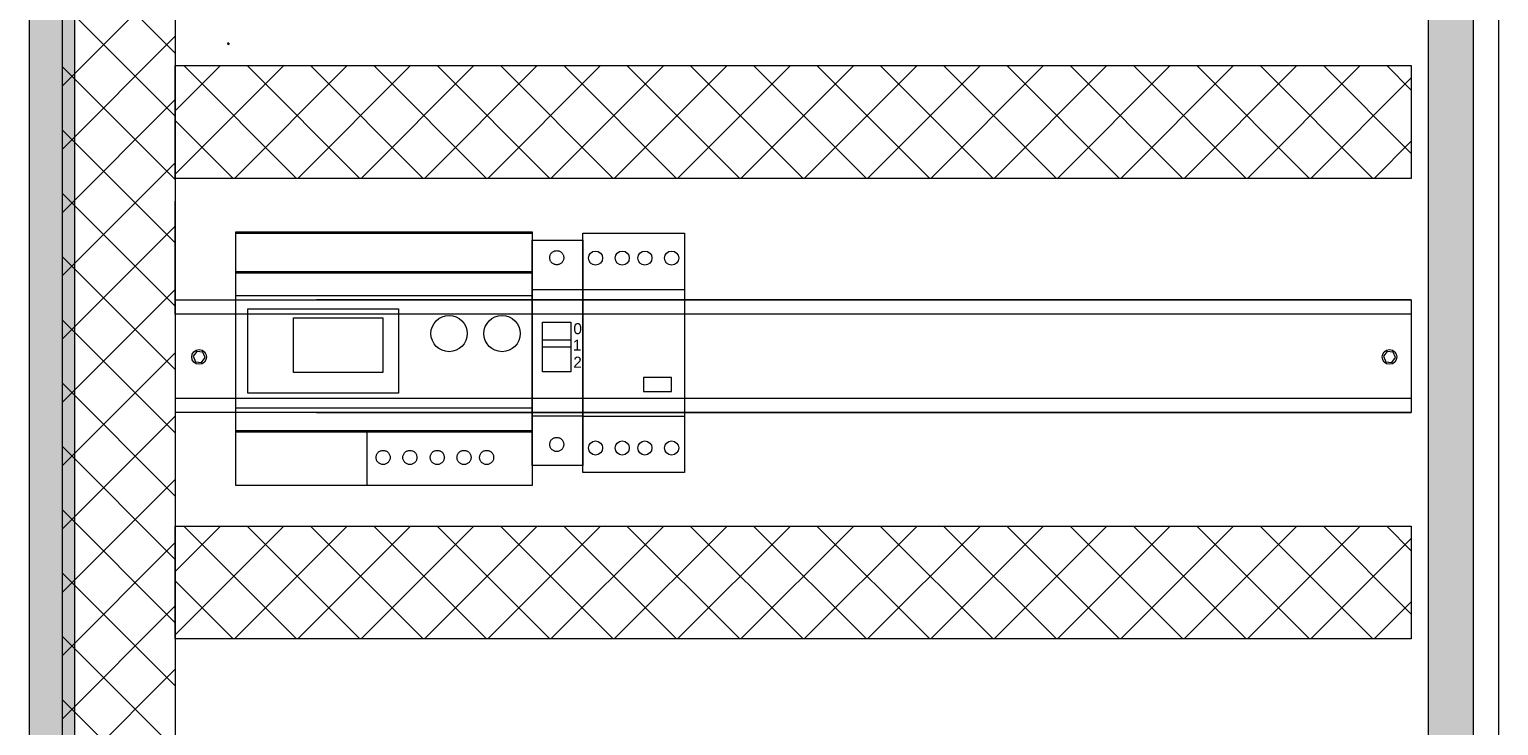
# Model space of a CAD drawing. Header units: metres. Extents: x 7168 to 12828, y 1523 to 3619.
# Tile 130 of 133: x 12184 to 12236, y 2256 to 2280. Entities that reach past the tile are written whole.
import ezdxf

# ---------------------------------------------------------------- set-up
doc = ezdxf.new("R2010")
doc.units = ezdxf.units.M
doc.linetypes.add('ACAD_ISO02W100', pattern=[15, 12, -3])
doc.layers.add('000WYPOSAŻENIE', color=1, linetype='Continuous', lineweight=25)
doc.layers.add('w0', color=7, linetype='Continuous', lineweight=20)
for name, color, linetype in [('Aparatura', 255, 'Continuous'), ('FRAME 200', 8, 'Continuous'), ('WYMIARY', 2, 'Continuous')]:
    doc.layers.add(name, color=color, linetype=linetype)
doc.styles.get("Standard").update_dxf_attribs({"font": 'arial.ttf'})

msp = doc.modelspace()

# ---------------------------------------------------------------- linework, layer by layer
at = {"color": 7, "linetype": 'Continuous', "lineweight": 0}
msp.add_line((12190.706, 2279.854, -8835.867), (12190.657, 2279.854, -8835.867), dxfattribs=at)
at = {"color": 7, "lineweight": 0}
for p, q in [((12203.255, 2273.115, -8835.867), (12206.855, 2273.115, -8835.867)), ((12203.255, 2264.615, -8835.867), (12203.255, 2273.115, -8835.867)), ((12203.255, 2273.115, -8835.867), (12206.855, 2273.115, -8835.867)), ((12203.255, 2264.615, -8835.867), (12203.255, 2273.115, -8835.867)), ((12206.855, 2273.115, -8835.867), (12206.855, 2264.615, -8835.867)), ((12206.855, 2273.115, -8835.867), (12206.855, 2264.615, -8835.867)), ((12203.255, 2271.115, -8835.867), (12206.855, 2271.115, -8835.867)), ((12203.255, 2271.115, -8835.867), (12206.855, 2271.115, -8835.867)), ((12206.404, 2267.99, -8835.867), (12205.404, 2267.99, -8835.867)), ((12205.404, 2267.99, -8835.867), (12205.404, 2267.49, -8835.867)), ((12206.404, 2267.99, -8835.867), (12205.404, 2267.99, -8835.867)), ((12205.404, 2267.99, -8835.867), (12205.404, 2267.49, -8835.867)), ((12206.404, 2267.49, -8835.867), (12206.404, 2267.99, -8835.867)), ((12206.404, 2267.49, -8835.867), (12206.404, 2267.99, -8835.867)), ((12205.404, 2267.49, -8835.867), (12206.404, 2267.49, -8835.867)), ((12205.404, 2267.49, -8835.867), (12206.404, 2267.49, -8835.867)), ((12203.255, 2266.615, -8835.867), (12206.855, 2266.615, -8835.867)), ((12203.255, 2266.615, -8835.867), (12206.855, 2266.615, -8835.867)), ((12206.855, 2264.615, -8835.867), (12203.255, 2264.615, -8835.867)), ((12206.855, 2264.615, -8835.867), (12203.255, 2264.615, -8835.867))]:
    msp.add_line(p, q, dxfattribs=at)
for centre in [(12203.705, 2272.227, -8835.867), (12203.705, 2272.227, -8835.867), (12204.654, 2272.227, -8835.867), (12204.654, 2272.227, -8835.867), (12205.455, 2272.227, -8835.867), (12205.455, 2272.227, -8835.867), (12206.404, 2272.227, -8835.867), (12206.404, 2272.227, -8835.867), (12203.705, 2265.49, -8835.867), (12203.705, 2265.49, -8835.867), (12204.654, 2265.49, -8835.867), (12204.654, 2265.49, -8835.867), (12205.455, 2265.49, -8835.867), (12205.455, 2265.49, -8835.867), (12206.404, 2265.49, -8835.867), (12206.404, 2265.49, -8835.867)]:
    msp.add_circle(centre, 0.25, dxfattribs=at)
at = {"color": 7, "linetype": 'Continuous', "lineweight": 0}
for centre, radius, start, end in [((12190.707, 2279.854, -8835.867), 0.05, 180, 269), ((12191.422, 2279.829, -8835.867), 0.717, 178.0009, 181.9991)]:
    msp.add_arc(centre, radius, start, end, dxfattribs=at)
at = {"color": 7, "lineweight": 0}
for points in [[(12183.629, 2222.563, -8835.867), (12183.629, 2303.563, -8835.867), (12185.229, 2222.563, -8835.867)], [(12185.229, 2222.563, -8835.867), (12183.629, 2303.563, -8835.867), (12185.229, 2303.563, -8835.867)], [(12233.229, 2222.563, -8835.867), (12233.229, 2303.563, -8835.867), (12234.829, 2222.563, -8835.867)], [(12234.829, 2222.563, -8835.867), (12233.229, 2303.563, -8835.867), (12234.829, 2303.563, -8835.867)]]:
    msp.add_solid(points, dxfattribs=at)
at = {"layer": '000WYPOSAŻENIE', "color": 7, "lineweight": 0}
for p, q in [((12190.955, 2264.154, -8835.867), (12190.955, 2273.154, -8835.867)), ((12190.955, 2273.154, -8835.867), (12201.455, 2273.154, -8835.867)), ((12201.455, 2273.154, -8835.867), (12201.455, 2264.154, -8835.867)), ((12190.955, 2273.104, -8835.867), (12201.455, 2273.104, -8835.867)), ((12190.955, 2271.754, -8835.867), (12201.455, 2271.754, -8835.867)), ((12190.955, 2271.704, -8835.867), (12201.455, 2271.704, -8835.867)), ((12190.955, 2270.904, -8835.867), (12201.455, 2270.904, -8835.867)), ((12191.377, 2270.431, -8835.867), (12196.721, 2270.431, -8835.867)), ((12191.377, 2267.438, -8835.867), (12191.377, 2270.431, -8835.867)), ((12192.992, 2270.108, -8835.867), (12196.163, 2270.108, -8835.867)), ((12192.992, 2268.171, -8835.867), (12192.992, 2270.108, -8835.867)), ((12196.163, 2270.108, -8835.867), (12196.163, 2268.171, -8835.867)), ((12196.721, 2270.431, -8835.867), (12196.721, 2267.438, -8835.867)), ((12196.163, 2268.171, -8835.867), (12192.992, 2268.171, -8835.867)), ((12196.721, 2267.438, -8835.867), (12191.377, 2267.438, -8835.867)), ((12201.455, 2266.904, -8835.867), (12190.955, 2266.904, -8835.867)), ((12201.455, 2266.104, -8835.867), (12190.955, 2266.104, -8835.867)), ((12190.955, 2266.104, -8835.867), (12195.591, 2266.104, -8835.867)), ((12190.955, 2264.154, -8835.867), (12190.955, 2266.104, -8835.867)), ((12201.455, 2266.054, -8835.867), (12190.955, 2266.054, -8835.867)), ((12195.591, 2266.104, -8835.867), (12195.591, 2264.154, -8835.867)), ((12195.591, 2264.154, -8835.867), (12190.955, 2264.154, -8835.867)), ((12201.455, 2264.154, -8835.867), (12190.955, 2264.154, -8835.867))]:
    msp.add_line(p, q, dxfattribs=at)
for centre in [(12198.512, 2269.55, -8835.867), (12200.391, 2269.55, -8835.867)]:
    msp.add_circle(centre, 0.644, dxfattribs=at)
at = {"layer": '000WYPOSAŻENIE', "color": 7, "linetype": 'ACAD_ISO02W100', "lineweight": 0}
for centre in [(12196.173, 2265.155, -8835.867), (12197.123, 2265.155, -8835.867), (12198.093, 2265.155, -8835.867), (12199.042, 2265.155, -8835.867), (12199.843, 2265.155, -8835.867)]:
    msp.add_circle(centre, 0.25, dxfattribs=at)
at = {"layer": 'Aparatura', "color": 7, "lineweight": 0}
for p, q in [((12201.455, 2272.865, -8835.867), (12203.255, 2272.865, -8835.867)), ((12201.455, 2264.865, -8835.867), (12201.455, 2272.865, -8835.867)), ((12203.255, 2272.865, -8835.867), (12203.255, 2264.865, -8835.867)), ((12201.455, 2271.115, -8835.867), (12203.255, 2271.115, -8835.867)), ((12201.455, 2266.615, -8835.867), (12201.455, 2271.115, -8835.867)), ((12203.255, 2271.115, -8835.867), (12203.255, 2266.615, -8835.867)), ((12201.83, 2269.95, -8835.867), (12202.83, 2269.95, -8835.867)), ((12201.83, 2268.196, -8835.867), (12201.83, 2269.95, -8835.867)), ((12202.83, 2269.95, -8835.867), (12202.83, 2268.196, -8835.867)), ((12201.83, 2269.321, -8835.867), (12202.83, 2269.321, -8835.867)), ((12201.83, 2269.071, -8835.867), (12201.83, 2269.321, -8835.867)), ((12202.83, 2269.071, -8835.867), (12201.83, 2269.071, -8835.867)), ((12202.83, 2269.321, -8835.867), (12202.83, 2269.071, -8835.867)), ((12202.83, 2268.196, -8835.867), (12201.83, 2268.196, -8835.867)), ((12203.255, 2266.615, -8835.867), (12201.455, 2266.615, -8835.867)), ((12203.255, 2264.865, -8835.867), (12201.455, 2264.865, -8835.867))]:
    msp.add_line(p, q, dxfattribs=at)
at = {"layer": 'Aparatura', "color": 7, "linetype": 'ACAD_ISO02W100', "lineweight": 0}
for centre in [(12202.33, 2272.24, -8835.867), (12202.33, 2265.615, -8835.867)]:
    msp.add_circle(centre, 0.25, dxfattribs=at)
at = {"layer": 'FRAME 200', "color": 7, "linetype": 'Continuous', "lineweight": 0}
for p, q in [((12188.803, 2270.241, -8835.867), (12188.803, 2274.241, -8835.867)), ((12188.803, 2270.747, -8835.867), (12232.634, 2270.747, -8835.867)), ((12232.634, 2270.747, -8835.867), (12193.813, 2270.747, -8835.867)), ((12188.803, 2270.247, -8835.867), (12232.634, 2270.247, -8835.867)), ((12189.565, 2268.917, -8835.867), (12189.436, 2268.746, -8835.867)), ((12189.436, 2268.746, -8835.867), (12189.52, 2268.549, -8835.867)), ((12189.52, 2268.549, -8835.867), (12189.733, 2268.523, -8835.867)), ((12189.777, 2268.891, -8835.867), (12189.565, 2268.917, -8835.867)), ((12189.733, 2268.523, -8835.867), (12189.861, 2268.695, -8835.867)), ((12189.861, 2268.695, -8835.867), (12189.777, 2268.891, -8835.867)), ((12231.777, 2268.917, -8835.867), (12231.648, 2268.746, -8835.867)), ((12231.648, 2268.746, -8835.867), (12231.732, 2268.549, -8835.867)), ((12231.732, 2268.549, -8835.867), (12231.945, 2268.523, -8835.867)), ((12231.989, 2268.891, -8835.867), (12231.777, 2268.917, -8835.867)), ((12231.945, 2268.523, -8835.867), (12232.073, 2268.695, -8835.867)), ((12232.073, 2268.695, -8835.867), (12231.989, 2268.891, -8835.867)), ((12232.634, 2267.247, -8835.867), (12188.803, 2267.247, -8835.867)), ((12232.634, 2266.747, -8835.867), (12188.803, 2266.747, -8835.867)), ((12193.813, 2266.747, -8835.867), (12232.634, 2266.747, -8835.867))]:
    msp.add_line(p, q, dxfattribs=at)
for centre in [(12189.649, 2268.72, -8835.867), (12231.861, 2268.72, -8835.867)]:
    msp.add_circle(centre, 0.262, dxfattribs=at)
at = {"layer": 'w0', "color": 7, "lineweight": 0}
for p, q in [((12235.729, 2305.063, -8835.867), (12235.729, 2221.063, -8835.867)), ((12183.629, 2222.563, -8835.867), (12183.629, 2303.563, -8835.867)), ((12183.629, 2222.563, -8835.867), (12183.629, 2303.563, -8835.867)), ((12234.829, 2303.563, -8835.867), (12234.829, 2222.563, -8835.867)), ((12234.829, 2303.563, -8835.867), (12234.829, 2222.563, -8835.867)), ((12185.229, 2300.563, -8835.867), (12185.229, 2225.563, -8835.867)), ((12233.229, 2300.563, -8835.867), (12233.229, 2225.563, -8835.867)), ((12232.634, 2270.747, -8835.867), (12232.634, 2266.747, -8835.867))]:
    msp.add_line(p, q, dxfattribs=at)
at = {"layer": 'WYMIARY', "color": 7, "lineweight": 0}
for p, q in [((12184.803, 2223.829, -8835.867), (12184.803, 2302.662, -8835.867)), ((12188.803, 2302.662, -8835.867), (12188.803, 2223.829, -8835.867)), ((12188.803, 2279.499, -8835.867), (12184.803, 2283.499, -8835.867)), ((12184.803, 2278.338, -8835.867), (12188.803, 2282.338, -8835.867)), ((12188.803, 2277.254, -8835.867), (12184.803, 2281.254, -8835.867)), ((12184.803, 2276.093, -8835.867), (12188.803, 2280.093, -8835.867)), ((12188.803, 2275.009, -8835.867), (12184.803, 2279.009, -8835.867)), ((12188.803, 2277.444, -8835.867), (12190.41, 2279.051, -8835.867)), ((12188.803, 2275.199, -8835.867), (12192.655, 2279.051, -8835.867)), ((12188.803, 2279.051, -8835.867), (12232.634, 2279.051, -8835.867)), ((12188.803, 2275.051, -8835.867), (12188.803, 2279.051, -8835.867)), ((12193.105, 2275.051, -8835.867), (12189.105, 2279.051, -8835.867)), ((12190.901, 2275.051, -8835.867), (12194.901, 2279.051, -8835.867)), ((12195.35, 2275.051, -8835.867), (12191.35, 2279.051, -8835.867)), ((12193.146, 2275.051, -8835.867), (12197.146, 2279.051, -8835.867)), ((12197.595, 2275.051, -8835.867), (12193.595, 2279.051, -8835.867)), ((12195.391, 2275.051, -8835.867), (12199.391, 2279.051, -8835.867)), ((12199.84, 2275.051, -8835.867), (12195.84, 2279.051, -8835.867)), ((12197.636, 2275.051, -8835.867), (12201.636, 2279.051, -8835.867)), ((12202.085, 2275.051, -8835.867), (12198.085, 2279.051, -8835.867)), ((12199.881, 2275.051, -8835.867), (12203.881, 2279.051, -8835.867)), ((12204.331, 2275.051, -8835.867), (12200.331, 2279.051, -8835.867)), ((12202.126, 2275.051, -8835.867), (12206.126, 2279.051, -8835.867)), ((12206.576, 2275.051, -8835.867), (12202.576, 2279.051, -8835.867)), ((12204.371, 2275.051, -8835.867), (12208.371, 2279.051, -8835.867)), ((12208.821, 2275.051, -8835.867), (12204.821, 2279.051, -8835.867)), ((12206.616, 2275.051, -8835.867), (12210.616, 2279.051, -8835.867)), ((12211.066, 2275.051, -8835.867), (12207.066, 2279.051, -8835.867)), ((12208.861, 2275.051, -8835.867), (12212.861, 2279.051, -8835.867)), ((12213.311, 2275.051, -8835.867), (12209.311, 2279.051, -8835.867)), ((12211.106, 2275.051, -8835.867), (12215.106, 2279.051, -8835.867)), ((12215.556, 2275.051, -8835.867), (12211.556, 2279.051, -8835.867)), ((12213.351, 2275.051, -8835.867), (12217.351, 2279.051, -8835.867)), ((12217.801, 2275.051, -8835.867), (12213.801, 2279.051, -8835.867)), ((12215.596, 2275.051, -8835.867), (12219.596, 2279.051, -8835.867)), ((12220.046, 2275.051, -8835.867), (12216.046, 2279.051, -8835.867)), ((12217.841, 2275.051, -8835.867), (12221.841, 2279.051, -8835.867)), ((12222.291, 2275.051, -8835.867), (12218.291, 2279.051, -8835.867)), ((12220.086, 2275.051, -8835.867), (12224.086, 2279.051, -8835.867)), ((12224.536, 2275.051, -8835.867), (12220.536, 2279.051, -8835.867)), ((12222.331, 2275.051, -8835.867), (12226.331, 2279.051, -8835.867)), ((12226.781, 2275.051, -8835.867), (12222.781, 2279.051, -8835.867)), ((12224.576, 2275.051, -8835.867), (12228.576, 2279.051, -8835.867)), ((12229.026, 2275.051, -8835.867), (12225.026, 2279.051, -8835.867)), ((12226.822, 2275.051, -8835.867), (12230.822, 2279.051, -8835.867)), ((12231.271, 2275.051, -8835.867), (12227.271, 2279.051, -8835.867)), ((12232.634, 2275.934, -8835.867), (12229.516, 2279.051, -8835.867)), ((12232.634, 2278.179, -8835.867), (12231.761, 2279.051, -8835.867)), ((12232.634, 2279.051, -8835.867), (12232.634, 2275.051, -8835.867)), ((12229.067, 2275.051, -8835.867), (12232.634, 2278.619, -8835.867)), ((12184.803, 2273.848, -8835.867), (12188.803, 2277.848, -8835.867)), ((12190.86, 2275.051, -8835.867), (12188.803, 2277.108, -8835.867)), ((12188.803, 2272.764, -8835.867), (12184.803, 2276.764, -8835.867)), ((12231.312, 2275.051, -8835.867), (12232.634, 2276.374, -8835.867)), ((12184.803, 2271.603, -8835.867), (12188.803, 2275.603, -8835.867)), ((12232.634, 2275.051, -8835.867), (12188.803, 2275.051, -8835.867)), ((12188.803, 2270.519, -8835.867), (12184.803, 2274.519, -8835.867)), ((12184.803, 2269.358, -8835.867), (12188.803, 2273.358, -8835.867)), ((12188.803, 2268.274, -8835.867), (12184.803, 2272.274, -8835.867)), ((12184.803, 2267.113, -8835.867), (12188.803, 2271.113, -8835.867)), ((12188.803, 2266.029, -8835.867), (12184.803, 2270.029, -8835.867)), ((12184.803, 2264.868, -8835.867), (12188.803, 2268.868, -8835.867)), ((12188.803, 2263.784, -8835.867), (12184.803, 2267.784, -8835.867)), ((12184.803, 2262.623, -8835.867), (12188.803, 2266.623, -8835.867)), ((12188.803, 2261.539, -8835.867), (12184.803, 2265.539, -8835.867)), ((12184.803, 2260.378, -8835.867), (12188.803, 2264.378, -8835.867)), ((12188.803, 2259.294, -8835.867), (12184.803, 2263.294, -8835.867)), ((12188.803, 2261.108, -8835.867), (12190.41, 2262.715, -8835.867)), ((12188.803, 2258.863, -8835.867), (12192.655, 2262.715, -8835.867)), ((12188.803, 2262.715, -8835.867), (12232.634, 2262.715, -8835.867)), ((12188.803, 2258.715, -8835.867), (12188.803, 2262.715, -8835.867)), ((12193.105, 2258.715, -8835.867), (12189.105, 2262.715, -8835.867)), ((12190.901, 2258.715, -8835.867), (12194.901, 2262.715, -8835.867)), ((12195.35, 2258.715, -8835.867), (12191.35, 2262.715, -8835.867)), ((12193.146, 2258.715, -8835.867), (12197.146, 2262.715, -8835.867)), ((12197.595, 2258.715, -8835.867), (12193.595, 2262.715, -8835.867)), ((12195.391, 2258.715, -8835.867), (12199.391, 2262.715, -8835.867)), ((12199.84, 2258.715, -8835.867), (12195.84, 2262.715, -8835.867)), ((12197.636, 2258.715, -8835.867), (12201.636, 2262.715, -8835.867)), ((12202.085, 2258.715, -8835.867), (12198.085, 2262.715, -8835.867)), ((12199.881, 2258.715, -8835.867), (12203.881, 2262.715, -8835.867)), ((12204.331, 2258.715, -8835.867), (12200.331, 2262.715, -8835.867)), ((12202.126, 2258.715, -8835.867), (12206.126, 2262.715, -8835.867)), ((12206.576, 2258.715, -8835.867), (12202.576, 2262.715, -8835.867)), ((12204.371, 2258.715, -8835.867), (12208.371, 2262.715, -8835.867)), ((12208.821, 2258.715, -8835.867), (12204.821, 2262.715, -8835.867)), ((12206.616, 2258.715, -8835.867), (12210.616, 2262.715, -8835.867)), ((12211.066, 2258.715, -8835.867), (12207.066, 2262.715, -8835.867)), ((12208.861, 2258.715, -8835.867), (12212.861, 2262.715, -8835.867)), ((12213.311, 2258.715, -8835.867), (12209.311, 2262.715, -8835.867)), ((12211.106, 2258.715, -8835.867), (12215.106, 2262.715, -8835.867)), ((12215.556, 2258.715, -8835.867), (12211.556, 2262.715, -8835.867)), ((12213.351, 2258.715, -8835.867), (12217.351, 2262.715, -8835.867)), ((12217.801, 2258.715, -8835.867), (12213.801, 2262.715, -8835.867)), ((12215.596, 2258.715, -8835.867), (12219.596, 2262.715, -8835.867)), ((12220.046, 2258.715, -8835.867), (12216.046, 2262.715, -8835.867)), ((12217.841, 2258.715, -8835.867), (12221.841, 2262.715, -8835.867)), ((12222.291, 2258.715, -8835.867), (12218.291, 2262.715, -8835.867)), ((12220.086, 2258.715, -8835.867), (12224.086, 2262.715, -8835.867)), ((12224.536, 2258.715, -8835.867), (12220.536, 2262.715, -8835.867)), ((12222.331, 2258.715, -8835.867), (12226.331, 2262.715, -8835.867)), ((12226.781, 2258.715, -8835.867), (12222.781, 2262.715, -8835.867)), ((12224.576, 2258.715, -8835.867), (12228.576, 2262.715, -8835.867)), ((12229.026, 2258.715, -8835.867), (12225.026, 2262.715, -8835.867)), ((12226.822, 2258.715, -8835.867), (12230.822, 2262.715, -8835.867)), ((12231.271, 2258.715, -8835.867), (12227.271, 2262.715, -8835.867)), ((12232.634, 2259.598, -8835.867), (12229.516, 2262.715, -8835.867)), ((12232.634, 2261.843, -8835.867), (12231.761, 2262.715, -8835.867)), ((12232.634, 2262.715, -8835.867), (12232.634, 2258.715, -8835.867)), ((12229.067, 2258.715, -8835.867), (12232.634, 2262.283, -8835.867)), ((12184.803, 2258.133, -8835.867), (12188.803, 2262.133, -8835.867)), ((12188.803, 2257.048, -8835.867), (12184.803, 2261.048, -8835.867)), ((12190.86, 2258.715, -8835.867), (12188.803, 2260.773, -8835.867)), ((12184.803, 2255.888, -8835.867), (12188.803, 2259.888, -8835.867)), ((12231.312, 2258.715, -8835.867), (12232.634, 2260.038, -8835.867)), ((12188.803, 2254.803, -8835.867), (12184.803, 2258.803, -8835.867)), ((12232.634, 2258.715, -8835.867), (12188.803, 2258.715, -8835.867)), ((12184.803, 2253.642, -8835.867), (12188.803, 2257.642, -8835.867)), ((12188.803, 2252.558, -8835.867), (12184.803, 2256.558, -8835.867))]:
    msp.add_line(p, q, dxfattribs=at)

# ---------------------------------------------------------------- texts
at = {"layer": 'Aparatura', "color": 7, "linetype": 'Continuous', "lineweight": 0}
for s, p in [('0', (12202.92, 2269.527, -8835.867)), ('1', (12202.899, 2268.942, -8835.867)), ('2', (12202.916, 2268.336, -8835.867))]:
    msp.add_text(s, height=0.391, dxfattribs=at).set_placement(p)

doc.saveas('drawing.dxf')
